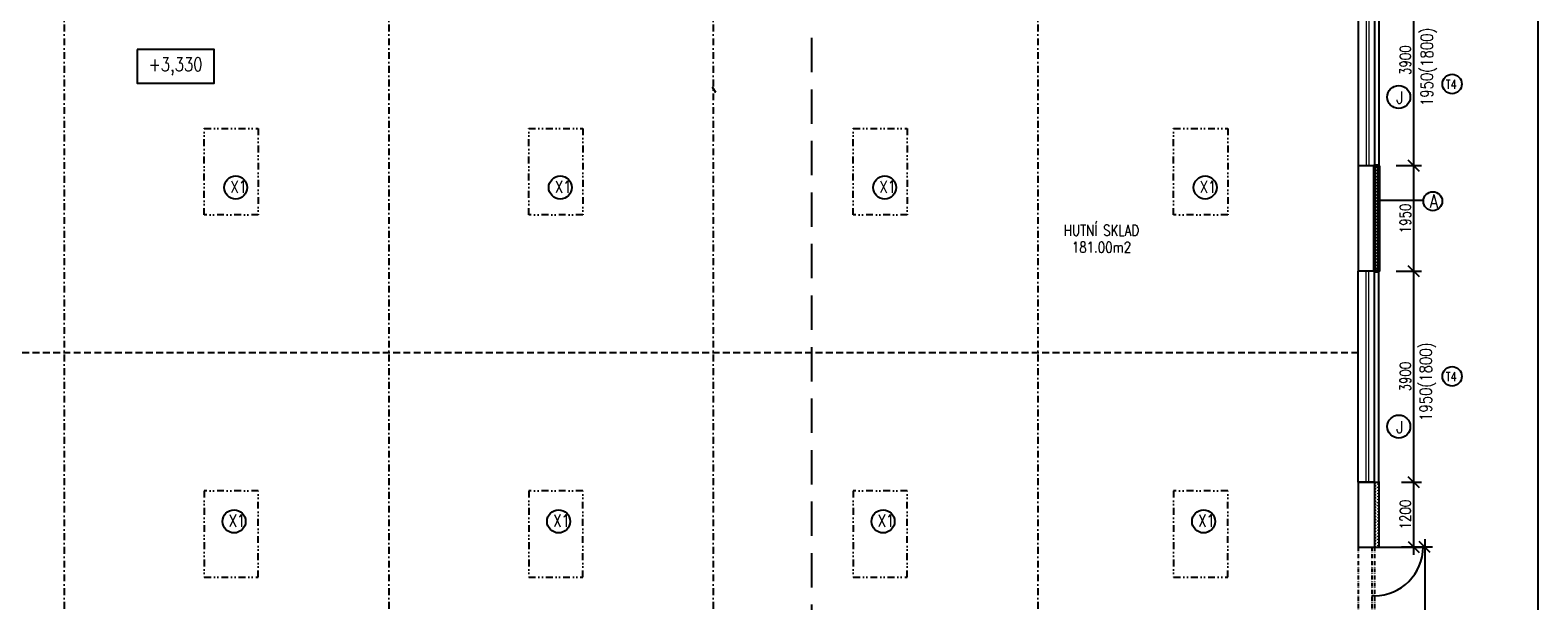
# Model space of a CAD drawing. Header units: millimetres. Extents: x -637441 to -130928, y -380379 to -53767.
# Tile 103 of 193: x -486828 to -458952, y -160773 to -150222. Entities that reach past the tile are written whole.
import ezdxf
from ezdxf.enums import TextEntityAlignment as Align

# ---------------------------------------------------------------- set-up
doc = ezdxf.new("R2010")
doc.units = ezdxf.units.MM
doc.header["$LTSCALE"] = 10
for name, pattern in [('ACAD_ISO12W100', [22, 12, -3, 0.5, -3, 0.5, -3]), ('DASHDOT', [25.4, 12.7, -6.35, 0, -6.35]), ('DASHED', [19.05, 12.7, -6.35]), ('DIVIDE', [31.75, 12.7, -6.35, 0, -6.35, 0, -6.35])]:
    doc.linetypes.add(name, pattern=pattern)
for name, color, linetype, lineweight in [('CKDVERE_ZARUBNE_LISOVANE', 7, 'Continuous', 25), ('CKKOTY', 7, 'Continuous', 25), ('CKOKNA', 1, 'Continuous', 18), ('CKPOPISM', 6, 'Continuous', 50), ('CKPOPISM_POPIS', 3, 'Continuous', 25), ('CKSTENY_PODROVINOU', 7, 'Continuous', 25), ('CKSTENY_SRAF', 1, 'Continuous', 18), ('CKTEXTY_MALE', 7, 'Continuous', 25), ('CKTEXTY_STREDNI', 6, 'Continuous', 50)]:
    doc.layers.add(name, color=color, linetype=linetype, lineweight=lineweight)
for name, color, linetype in [('SLABĚ', 7, 'Continuous'), ('STROJE_HALA_I', 7, 'Continuous'), ('Výplně otvorů', 7, 'Continuous'), ('ZDIVO', 6, 'Continuous')]:
    doc.layers.add(name, color=color, linetype=linetype)
doc.styles.get("Standard").update_dxf_attribs({"font": 'simplex.shx', "width": 0.8})
doc.dimstyles.new('Kopie z cadkon', dxfattribs={"dimscale": 100, "dimtxt": 2.5, "dimasz": 2.5, "dimexe": 1.768, "dimexo": 5, "dimgap": 0.666, "dimtad": 1, "dimdec": 0, "dimrnd": 1, "dimdsep": 46, "dimtxsty": 'Standard', "dimblk1": 'OBLIQUE', "dimblk2": 'OBLIQUE', "dimsah": 1, "dimcen": 2, "dimdle": 1.8, "dimazin": 2, "dimtfac": 0.75, "dimtdec": 0, "dimtix": 1, "dimtmove": 2, "dimatfit": 3, "dimfxl": 1, "dimtolj": 1, "dimtzin": 0, "dimarcsym": 0})

# ---------------------------------------------------------------- blocks, each defined once
blk = doc.blocks.new('CKBL2072417175549', base_point=(-107165, -105795))
blk = doc.blocks.new('ckheight')
at = {"color": 0, "linetype": 'ByBlock'}
blk.add_lwpolyline([(-28.5, 12.5), (-28.5, -12.5), (28.5, -12.5), (28.5, 12.5)], close=True, dxfattribs=at)
at = {"width": 0.8}
blk.add_attdef('VÝŠKA', text='', height=10, dxfattribs=at).set_placement((0, 0), align=Align.MIDDLE)
blk = doc.blocks.new('_OBLIQUE')
at = {"color": 0, "linetype": 'ByBlock'}
blk.add_line((-0.5, -0.5), (0.5, 0.5), dxfattribs=at)
blk = doc.blocks.new('*D1036')
at = {"layer": 'CKKOTY', "color": 0, "lineweight": -2}
for p, q in [((-461044, -159633), (-461044, -164021)), ((-461123, -159777), (-460902, -159777)), ((-461123, -163877), (-460902, -163877))]:
    blk.add_line(p, q, dxfattribs=at)
at = {"layer": 'DEFPOINTS', "color": 0}
for p in [(-461523, -159777), (-461523, -163877), (-461044, -163877)]:
    blk.add_point(p, dxfattribs=at)
at = {"layer": 'CKKOTY', "color": 0, "lineweight": -2, "xscale": 200, "yscale": 200, "zscale": 200}
for p, rotation in [((-461044, -159777), 90), ((-461044, -163877), 270)]:
    blk.add_blockref('_OBLIQUE', p, dxfattribs=dict(at, rotation=rotation))
at = {"layer": 'CKKOTY', "color": 0, "insert": (-461197, -161827), "char_height": 200, "attachment_point": 5, "rotation": 90}
blk.add_mtext('\\A1;4100', dxfattribs=at)
blk = doc.blocks.new('*D1057')
at = {"layer": 'CKKOTY', "color": 0, "lineweight": -2}
for p, q in [((-461473, -158577), (-461106, -158577)), ((-461248, -158433), (-461248, -159921)), ((-461473, -159777), (-461106, -159777))]:
    blk.add_line(p, q, dxfattribs=at)
at = {"layer": 'DEFPOINTS', "color": 0}
for p in [(-461873, -158577), (-461873, -159777), (-461248, -159777)]:
    blk.add_point(p, dxfattribs=at)
at = {"layer": 'CKKOTY', "color": 0, "lineweight": -2, "xscale": 200, "yscale": 200, "zscale": 200}
for p, rotation in [((-461248, -158577), 90), ((-461248, -159777), 270)]:
    blk.add_blockref('_OBLIQUE', p, dxfattribs=dict(at, rotation=rotation))
at = {"layer": 'CKKOTY', "color": 0, "insert": (-461401, -159177), "char_height": 200, "attachment_point": 5, "rotation": 90}
blk.add_mtext('\\A1;1200', dxfattribs=at)
blk = doc.blocks.new('*D1058')
at = {"layer": 'CKKOTY', "color": 0, "lineweight": -2}
for p, q in [((-461473, -148827), (-461106, -148827)), ((-461248, -148683), (-461248, -152871)), ((-461573, -152727), (-461106, -152727))]:
    blk.add_line(p, q, dxfattribs=at)
at = {"layer": 'DEFPOINTS', "color": 0}
for p in [(-461873, -148827), (-461973, -152727), (-461248, -152727)]:
    blk.add_point(p, dxfattribs=at)
at = {"layer": 'CKKOTY', "color": 0, "lineweight": -2, "xscale": 200, "yscale": 200, "zscale": 200}
for p, rotation in [((-461248, -148827), 90), ((-461248, -152727), 270)]:
    blk.add_blockref('_OBLIQUE', p, dxfattribs=dict(at, rotation=rotation))
at = {"layer": 'CKKOTY', "color": 0, "insert": (-461401, -150777), "char_height": 200, "attachment_point": 5, "rotation": 90}
blk.add_mtext('\\A1;3900', dxfattribs=at)
blk = doc.blocks.new('*D1059')
at = {"layer": 'CKKOTY', "color": 0, "lineweight": -2}
for p, q in [((-461248, -152583), (-461248, -154821)), ((-461573, -154677), (-461106, -154677))]:
    blk.add_line(p, q, dxfattribs=at)
at = {"layer": 'DEFPOINTS', "color": 0}
for p in [(-461973, -152727), (-461973, -154677), (-461248, -154677)]:
    blk.add_point(p, dxfattribs=at)
at = {"layer": 'CKKOTY', "color": 0, "lineweight": -2, "xscale": 200, "yscale": 200, "zscale": 200}
for p, rotation in [((-461248, -152727), 90), ((-461248, -154677), 270)]:
    blk.add_blockref('_OBLIQUE', p, dxfattribs=dict(at, rotation=rotation))
at = {"layer": 'CKKOTY', "color": 0, "insert": (-461401, -153702), "char_height": 200, "attachment_point": 5, "rotation": 90}
blk.add_mtext('\\A1;1950', dxfattribs=at)
blk = doc.blocks.new('*D1060')
at = {"layer": 'CKKOTY', "color": 0, "lineweight": -2}
for p, q in [((-461248, -154533), (-461248, -158721)), ((-461473, -158577), (-461106, -158577))]:
    blk.add_line(p, q, dxfattribs=at)
at = {"layer": 'DEFPOINTS', "color": 0}
for p in [(-461973, -154677), (-461873, -158577), (-461248, -158577)]:
    blk.add_point(p, dxfattribs=at)
at = {"layer": 'CKKOTY', "color": 0, "lineweight": -2, "xscale": 200, "yscale": 200, "zscale": 200}
for p, rotation in [((-461248, -154677), 90), ((-461248, -158577), 270)]:
    blk.add_blockref('_OBLIQUE', p, dxfattribs=dict(at, rotation=rotation))
at = {"layer": 'CKKOTY', "color": 0, "insert": (-461401, -156627), "char_height": 200, "attachment_point": 5, "rotation": 90}
blk.add_mtext('\\A1;3900', dxfattribs=at)

msp = doc.modelspace()

# ---------------------------------------------------------------- hatches: boundary and pattern name
at = {"layer": 'CKSTENY_SRAF'}
h = msp.add_hatch(dxfattribs=at)
h.set_pattern_fill('ZEM_NASYPANA', color=256, scale=20, style=0)
h.set_pattern_definition([(135, (-980799.768, 0), (-4e-15, 56.5685425), [20, -60]), (45, (-980842.194, 28.284), (56.5685425, 4e-15), [20, -60])])
h.paths.add_polyline_path([(-461893.358, -152727.266), (-461973.358, -152727.266), (-461973.358, -154677.266), (-461893.358, -154677.266)])
h = msp.add_hatch(dxfattribs=at)
h.set_pattern_fill('ZEM_NASYPANA', color=256, scale=20, style=0)
h.set_pattern_definition([(135, (-979484.938, 5339.333), (-4e-15, 56.5685425), [20, -60]), (45, (-979527.364, 5367.617), (56.5685425, 4e-15), [20, -60])])
h.paths.add_polyline_path([(-461893.358, -158577.266), (-461973.358, -158577.266), (-461973.358, -159777.266), (-461893.358, -159777.266)])

# ---------------------------------------------------------------- linework, layer by layer
at = {"layer": 'CKDVERE_ZARUBNE_LISOVANE', "linetype": 'DASHDOT'}
for p, q in [((-486198.358, -148087.266), (-486198.358, -164327.266)), ((-480198.358, -148087.266), (-480198.358, -164327.266)), ((-474198.358, -148087.266), (-474198.358, -164327.266)), ((-468198.358, -148087.266), (-468198.358, -164327.266))]:
    msp.add_line(p, q, dxfattribs=at)
at = {"layer": 'CKDVERE_ZARUBNE_LISOVANE', "linetype": 'DASHED'}
msp.add_line((-462273.358, -156187.266), (-522123.358, -156187.266), dxfattribs=at)
at = {"layer": 'CKDVERE_ZARUBNE_LISOVANE', "linetype": 'DIVIDE'}
for points in [[(-483610.858, -152037.266), (-482610.858, -152037.266), (-482610.858, -153637.266), (-483610.858, -153637.266)], [(-477610.858, -152037.266), (-476610.858, -152037.266), (-476610.858, -153637.266), (-477610.858, -153637.266)], [(-471610.858, -152037.266), (-470610.858, -152037.266), (-470610.858, -153637.266), (-471610.858, -153637.266)], [(-465685.858, -152037.266), (-464685.858, -152037.266), (-464685.858, -153637.266), (-465685.858, -153637.266)], [(-483610.858, -160337.266), (-482610.858, -160337.266), (-482610.858, -158737.266), (-483610.858, -158737.266)], [(-477610.858, -160337.266), (-476610.858, -160337.266), (-476610.858, -158737.266), (-477610.858, -158737.266)], [(-471610.858, -160337.266), (-470610.858, -160337.266), (-470610.858, -158737.266), (-471610.858, -158737.266)], [(-465685.858, -160337.266), (-464685.858, -160337.266), (-464685.858, -158737.266), (-465685.858, -158737.266)]]:
    msp.add_lwpolyline(points, close=True, dxfattribs=at)
at = {"layer": 'CKKOTY', "color": 7}
msp.add_lwpolyline([(-542951.964, -131167.738), (-458951.964, -131167.738), (-458951.964, -190567.738), (-542951.964, -190567.738)], close=True, dxfattribs=at)
at = {"layer": 'CKOKNA'}
for p, q in [((-462123.358, -148827.266), (-462123.358, -152727.266)), ((-462078.358, -148827.266), (-462078.358, -152727.266)), ((-462123.358, -158577.266), (-462123.358, -154677.266)), ((-462078.358, -158577.266), (-462078.358, -154677.266))]:
    msp.add_line(p, q, dxfattribs=at)
at = {"layer": 'CKSTENY_PODROVINOU'}
for p, q in [((-462273.358, -148827.266), (-462273.358, -152727.266)), ((-461973.358, -148827.266), (-461973.358, -152727.266)), ((-461893.358, -148827.266), (-461893.358, -152727.266)), ((-462273.358, -158577.266), (-462273.358, -154677.266)), ((-461973.358, -158577.266), (-461973.358, -154677.266)), ((-461893.358, -158577.266), (-461893.358, -154677.266))]:
    msp.add_line(p, q, dxfattribs=at)
at = {"layer": 'CKSTENY_SRAF'}
msp.add_line((-461893.358, -158596.025), (-461912.117, -158577.266), dxfattribs=at)
at = {"layer": 'CKSTENY_SRAF', "color": 6}
for points in [[(-461973.358, -158577.266), (-461893.358, -158577.266), (-461893.358, -159777.266), (-461973.358, -159777.266)], [(-461893.358, -158577.266), (-461973.358, -158577.266), (-461973.358, -159777.266), (-461893.358, -159777.266)], [(-461893.358, -158577.266), (-461973.358, -158577.266), (-461973.358, -159777.266), (-461893.358, -159777.266)], [(-461893.358, -158577.266), (-461973.358, -158577.266), (-461973.358, -159777.266), (-461893.358, -159777.266)]]:
    msp.add_lwpolyline(points, close=True, dxfattribs=at)
at = {"layer": 'CKTEXTY_MALE'}
msp.add_line((-461068.108, -153370.383), (-461893.358, -153370.383), dxfattribs=at)
for centre, radius in [((-460537.924, -151217.812), 179.412), ((-461523.125, -151458.552), 212.778), ((-483027.904, -153130.739), 212.778), ((-477027.904, -153130.739), 212.778), ((-471027.904, -153130.739), 212.778), ((-465102.904, -153130.739), 212.778), ((-460894.145, -153384.678), 174.55), ((-460537.924, -156622.194), 179.412), ((-461522.472, -157550.267), 212.778), ((-483057.886, -159303.671), 212.778), ((-477057.886, -159303.671), 212.778), ((-471057.886, -159303.671), 212.778), ((-465132.886, -159303.671), 212.778)]:
    msp.add_circle(centre, radius, dxfattribs=at)
at = {"layer": 'CKTEXTY_STREDNI'}
msp.add_lwpolyline([(-461893.358, -152727.266), (-461973.358, -152727.266), (-461973.358, -154677.266), (-461893.358, -154677.266)], close=True, dxfattribs=at)
at = {"layer": 'SLABĚ'}
msp.add_line((-461973.358, -158577.266), (-461873.358, -158577.266), dxfattribs=at)
msp.add_line((-461973.358, -158577.266), (-461873.358, -158577.266), dxfattribs=at)
at = {"layer": 'SLABĚ', "linetype": 'ACAD_ISO12W100', "ltscale": 0.6}
msp.add_line((-462273.358, -159777.266), (-462273.358, -163877.266), dxfattribs=at)
at = {"layer": 'STROJE_HALA_I', "color": 7, "linetype": 'DASHED', "ltscale": 5}
msp.add_line((-472373.358, -165287.266), (-472373.358, -147127.266), dxfattribs=at)
at = {"layer": 'STROJE_HALA_I', "color": 1, "linetype": 'Continuous'}
msp.add_3dface([(-474156.505, -151369.396), (-474159.379, -151370.944), (-474205.42, -151283.298), (-474209.882, -151282.225)], dxfattribs=at)
at = {"layer": 'Výplně otvorů', "linetype": 'ACAD_ISO12W100', "lineweight": -3, "ltscale": 0.6}
for p, q in [((-462023.358, -159777.266), (-462023.358, -163877.266)), ((-461973.358, -159777.266), (-461973.358, -163877.266))]:
    msp.add_line(p, q, dxfattribs=at)
at = {"layer": 'Výplně otvorů'}
for p, q in [((-461973.358, -159777.266), (-461073.358, -159777.266)), ((-461973.358, -160677.266), (-462023.358, -160677.266))]:
    msp.add_line(p, q, dxfattribs=at)
msp.add_arc((-461973.358, -159777.266), 900, 270, 0, dxfattribs=at)
at = {"layer": 'ZDIVO'}
for p, q in [((-461973.358, -152727.266), (-462273.358, -152727.266)), ((-462273.358, -152727.266), (-462273.358, -154677.266)), ((-461973.358, -152727.266), (-461973.358, -154677.266)), ((-461973.358, -154677.266), (-462273.358, -154677.266)), ((-462273.358, -158577.266), (-461973.358, -158577.266)), ((-462273.358, -158577.266), (-462273.358, -159777.266)), ((-462273.358, -158577.266), (-462273.358, -159777.266)), ((-462273.358, -158577.266), (-461973.358, -158577.266)), ((-461973.358, -158577.266), (-462273.358, -158577.266)), ((-461973.358, -158577.266), (-461973.358, -159777.266)), ((-461973.358, -158577.266), (-461973.358, -159777.266)), ((-461893.358, -158577.266), (-461893.358, -159777.266)), ((-462273.358, -159777.266), (-461973.358, -159777.266))]:
    msp.add_line(p, q, dxfattribs=at)

# ---------------------------------------------------------------- block references
at = {"layer": 'CKKOTY', "color": 7, "xscale": 25, "yscale": 25, "zscale": 25}
msp.add_blockref('ckheight', (-484138.932, -150890.991), dxfattribs=at).add_auto_attribs({'VÝŠKA': '+3,330'})
at = {"layer": 'CKPOPISM'}
ref = msp.add_blockref('CKBL2072417175549', (-467020.078, -154335.531), dxfattribs=dict(at, xscale=2, yscale=2, zscale=2))
ref.add_attrib('PLOCHA', '181.00m2', dxfattribs={"layer": 'CKPOPISM_POPIS', "height": 200, "width": 0.8, "flags": 8}).set_placement((-467020.078, -154335.531), align=Align.CENTER)
ref.add_attrib('JMENO', 'HUTNÍ SKLAD', dxfattribs={"layer": 'CKPOPISM_POPIS', "height": 200, "width": 0.8, "flags": 8}).set_placement((-467020.078, -154023.031), align=Align.CENTER)

# ---------------------------------------------------------------- texts
at = {"layer": 'CKTEXTY_MALE', "width": 0.8}
for p in [(-460892.035, -151625.626), (-460910.949, -157446.431)]:
    msp.add_text('1950(1800)', height=225, rotation=90, dxfattribs=at).set_placement(p)
for s, height, p in [('J', 225, (-461566.365, -151582.714)), ('T4', 162.5, (-460653.74, -151304.79)), ('X1', 225, (-483128.749, -153230.393)), ('X1', 225, (-477128.749, -153230.393)), ('X1', 225, (-471128.749, -153230.393)), ('X1', 225, (-465203.749, -153230.393)), ('T4', 162.5, (-460653.74, -156709.172)), ('J', 225, (-461565.712, -157674.428)), ('X1', 225, (-483158.731, -159403.324)), ('X1', 225, (-477158.731, -159403.324)), ('X1', 225, (-471158.731, -159403.324)), ('X1', 225, (-465233.731, -159403.324))]:
    msp.add_text(s, height=height, dxfattribs=at).set_placement(p)
at = {"layer": 'CKTEXTY_MALE', "color": 6, "width": 0.8}
msp.add_text('A', height=250, dxfattribs=at).set_placement((-460952.005, -153509.343))

# ---------------------------------------------------------------- dimensions: what is measured, and where the dimension line sits
at = {"layer": 'CKKOTY'}
for base, p1, p2, angle, override, picture, middle in [((-461247.833, -152727.266), (-461873.358, -148827.266), (-461973.358, -152727.266), 270, {"dimscale": 80, "dimexo": 5}, '*D1058', (-461401.113, -150777.266)), ((-461247.833, -154677.266), (-461973.358, -152727.266), (-461973.358, -154677.266), 270, {"dimscale": 80, "dimexo": 5, "dimse1": 1}, '*D1059', (-461401.113, -153702.266)), ((-461247.833, -158577.266), (-461973.358, -154677.266), (-461873.358, -158577.266), 270, {"dimscale": 80, "dimexo": 5, "dimse1": 1}, '*D1060', (-461401.113, -156627.266)), ((-461247.833, -159777.266), (-461873.358, -158577.266), (-461873.358, -159777.266), 90, {"dimscale": 80}, '*D1057', (-461401.113, -159177.266)), ((-461043.56, -163877.266), (-461523.358, -159777.266), (-461523.358, -163877.266), 90, {"dimscale": 80}, '*D1036', (-461196.84, -161827.266))]:
    dim = msp.add_linear_dim(base=base, p1=p1, p2=p2, angle=angle, dimstyle='Kopie z cadkon', override=override, dxfattribs=at)
    dim.commit()
    dim.dimension.update_dxf_attribs({"geometry": picture, "text_midpoint": middle})

doc.saveas('drawing.dxf')
